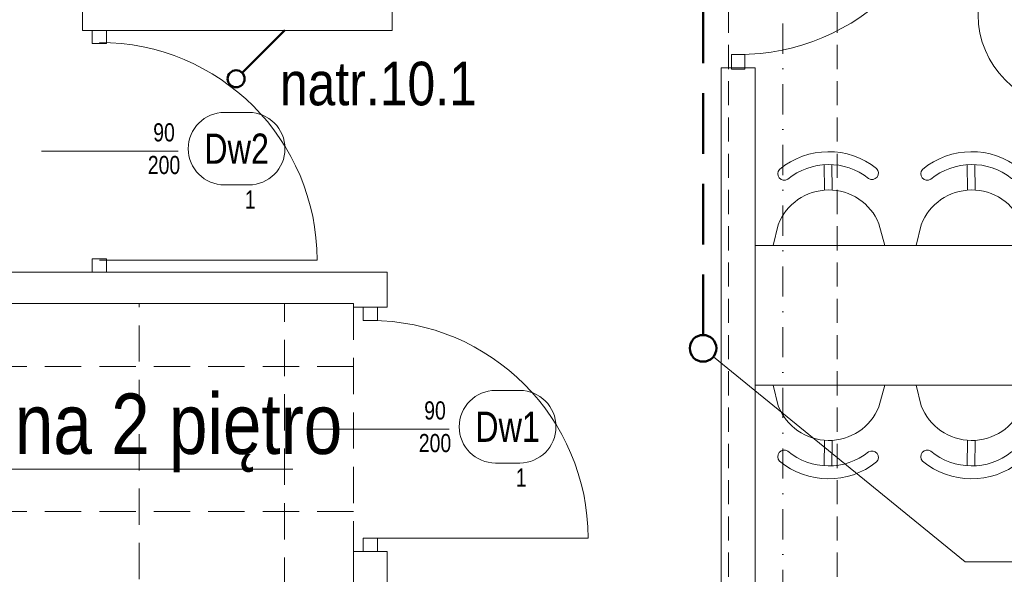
# Model space of a CAD drawing. Header units: millimetres. Extents: x -96593 to 66336, y -23969 to 7139.
# Tile 200 of 256: x -74652 to -74245, y -10626 to -10397. Entities that reach past the tile are written whole.
import ezdxf
from ezdxf.enums import TextEntityAlignment as Align

# ---------------------------------------------------------------- set-up
doc = ezdxf.new("R2010")
doc.units = ezdxf.units.MM
for name, pattern in [('DASHDOT', [1, 0.5, -0.25, 0, -0.25]), ('DASHED', [0.75, 0.5, -0.25]), ('DASHEDX2', [1.5, 1, -0.5])]:
    doc.linetypes.add(name, pattern=pattern)
for name, color, linetype, lineweight in [('BA_drz', 7, 'Continuous', 18), ('BA_KS_ist.', 34, 'Continuous', 50), ('BA_sym', 7, 'Continuous', 18), ('BA_txc', 1, 'Continuous', 18), ('MM_KS_OPISY', 7, 'Continuous', 9), ('mm_went_opis', 7, 'Continuous', 15), ('PG_OSIE', 1, 'DASHDOT', 18), ('PG_PODCIĄGI', 1, 'DASHED', 18), ('PG_PRZERYWANE_ŚREDNIE', 1, 'DASHEDX2', 18), ('PG_WYMIARY', 1, 'Continuous', 18), ('PG_WYPOSAŻENIE', 1, 'Continuous', 18), ('PG_ŚCIANY_DZIAŁOWE', 3, 'Continuous', 18)]:
    doc.layers.add(name, color=color, linetype=linetype, lineweight=lineweight)
doc.layers.add('BA_pom', color=6, linetype='Continuous', lineweight=18, plot=False)
doc.styles.add('BIKTS', font='bikromsw.shx', dxfattribs={"width": 0.85})
doc.styles.get("Standard").update_dxf_attribs({"font": 'arial.ttf'})

# ---------------------------------------------------------------- blocks, each defined once
blk = doc.blocks.new('dr1h901')
at = {"color": 0}
blk.add_line((-0.5, 0), (-0.5, 1), dxfattribs=at)
blk.add_line((0, 0.3622), (0, -0.2655))
blk.add_arc((-0.5, 0), 1, 0, 90, dxfattribs=at)
blk = doc.blocks.new('jamb')
blk.add_lwpolyline([(-0.5, -0.5), (-0.5, 0.5), (0.5, 0.5), (0.5, -0.5)], close=True)
blk = doc.blocks.new('symdrz')
blk.add_lwpolyline([(-10, -30, -1), (-10, 30), (10, 30, -1), (10, -30)], format="xyb", close=True)
at = {"style": 'BIKTS', "width": 0.8}
blk.add_attdef('SZERDRZ', text='', height=25, dxfattribs=at).set_placement((77.15, 8.8), align=Align.CENTER)
blk.add_attdef('SYMDRZ', text='', height=25, dxfattribs=at).set_placement((0, 0), align=Align.MIDDLE)
blk.add_attdef('WYSDRZ', text='', height=25, dxfattribs=at).set_placement((77.15, -9.49), align=Align.TOP_CENTER)
blk = doc.blocks.new('SUFITY_1_P')
at = {"layer": 'PG_PRZERYWANE_ŚREDNIE', "color": 251, "lineweight": 15, "ltscale": 15, "true_color": 0x636466}
for points in [[(9748.63, -488.99), (10934.63, -488.99), (10934.63, -641.49), (11086.13, -641.49), (11086.13, -830.99), (11539.63, -830.99), (11539.63, -1195.49), (11102.13, -1195.49), (11102.13, -1142.99), (9734.63, -1142.99), (9734.63, -841.49), (9864.63, -841.49), (9864.63, -802.49), (9775.63, -802.49), (9775.63, -790.99), (9734.63, -790.99), (9734.63, -514.99), (9748.63, -514.99), (9748.63, -488.99)], [(10846.13, -1142.99), (10846.13, -488.99)], [(10906.13, -788.99), (10906.13, -488.99)], [(10934.63, -514.99), (9734.63, -514.99)], [(10934.63, -574.99), (9734.63, -574.99)]]:
    blk.add_lwpolyline(points, dxfattribs=at)
blk = doc.blocks.new('A$C5d8eeb17')
at = {"layer": 'PG_WYPOSAŻENIE', "color": 251, "true_color": 0x636466}
for p, q in [((38.75, 0), (38.75, 125)), ((38.75, 125), (96.51, 125)), ((96.51, 0), (96.51, 125)), ((29.78, 110.32), (38.75, 112.71)), ((5.34, 90.84), (15.88, 90.94)), ((5.37, 87.7), (15.91, 87.8)), ((38.75, 66.59), (30.19, 68.7)), ((29.78, 51.21), (38.75, 53.6)), ((5.34, 31.72), (15.88, 31.83)), ((5.37, 28.58), (15.91, 28.69)), ((38.75, 7.48), (30.19, 9.58)), ((96.51, 0), (38.75, 0))]:
    blk.add_line(p, q, dxfattribs=at)
for centre, radius, start, end in [((8.8, 107.44), 2.68, 328.6779, 134.2106), ((38.22, 89.59), 22.39, 112.1553, 248.9642), ((31.82, 89.53), 31.82, 141.4442, 219.6752), ((31.82, 89.53), 26.51, 141.4442, 219.6752), ((9.16, 71.17), 2.68, 226.9089, 32.4416), ((31.82, 30.41), 31.82, 141.4442, 219.6752), ((8.8, 48.32), 2.68, 328.6779, 134.2106), ((38.22, 30.47), 22.39, 112.1553, 248.9642), ((31.82, 30.41), 26.51, 141.4442, 219.6752), ((9.16, 12.05), 2.68, 226.9089, 32.4416)]:
    blk.add_arc(centre, radius, start, end, dxfattribs=at)
blk = doc.blocks.new('A$C5DA075D8')
at = {"layer": 'PG_OSIE', "color": 252, "ltscale": 25}
blk.add_lwpolyline([(2306.34, 2784.36), (2306.34, 0)], dxfattribs=at)
at = {"layer": 'PG_PODCIĄGI', "color": 252, "ltscale": 20}
for points in [[(2283.84, 2631.76), (2283.84, 157.76)], [(2328.84, 2631.76), (2328.84, 157.76)]]:
    blk.add_lwpolyline(points, dxfattribs=at)
at = {"layer": 'PG_ŚCIANY_DZIAŁOWE', "color": 252}
for points in [[(1943.84, 1990.76), (2162.84, 1990.76), (2162.84, 2035.76), (2176.84, 2035.76), (2176.84, 1972.76), (2144.84, 1972.76), (2144.84, 1937.26), (2129.84, 1937.26), (2129.84, 1970.26), (2060.84, 1970.26), (2060.84, 1950.26), (2033.84, 1950.26), (2033.84, 1841.76), (2129.84, 1841.76), (2129.84, 1846.26), (2144.84, 1846.26), (2144.84, 1827.76), (2030.84, 1827.76), (2016.84, 1827.76), (2016.84, 1969.76), (1680.84, 1969.76)], [(1680.84, 1727.76), (2016.84, 1727.76), (2030.84, 1727.76), (2142.84, 1727.76), (2142.84, 1713.26), (2128.84, 1713.26), (2128.84, 1714.76), (1519.34, 1714.76)], [(2280.84, 1812.26), (2294.84, 1812.26), (2294.84, 1415.26), (2280.34, 1415.26), (2280.34, 1562.26), (2128.84, 1562.26)], [(2128.84, 1562.26), (2128.84, 1612.26), (2142.84, 1612.26), (2142.84, 1575.76), (2280.84, 1575.76), (2280.84, 1812.26)]]:
    blk.add_lwpolyline(points, dxfattribs=at)
at = {"layer": 'BA_drz', "color": 252}
for name, p, xscale, yscale, zscale, rotation in [('dr1h901', (2287.84, 1862.76), 90, 90, -90, 270), ('jamb', (2023.84, 1825.01), -5.5, 5.999999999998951, 5.5, 90), ('dr1h901', (2023.84, 1777.76), -90, 89.99999999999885, -90, 270), ('jamb', (2023.84, 1730.51), -5.5, 5.999999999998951, 5.5, 90), ('jamb', (2135.84, 1710.51), -5.5, 5.999999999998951, 5.5, 270), ('dr1h901', (2135.84, 1662.76), -90, 89.99999999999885, -90, 270), ('jamb', (2135.84, 1615.01), -5.5, 5.999999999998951, 5.5, 90)]:
    blk.add_blockref(name, p, dxfattribs=dict(at, xscale=xscale, yscale=yscale, zscale=zscale, rotation=rotation))
at = {"layer": 'BA_drz', "color": 252, "xscale": -5.5, "yscale": 5.999999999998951, "zscale": 5.5}
blk.add_blockref('jamb', (2287.84, 1814.76), dxfattribs=at)
at = {"layer": 'BA_sym', "color": 252}
ref = blk.add_blockref('symdrz', (2080.56, 1778.83), dxfattribs=dict(at, xscale=0.5000000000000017, yscale=0.5000000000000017, zscale=0.5000000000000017, rotation=4.729105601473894e-06))
ref.add_attrib('Symdrz', 'Dw2', dxfattribs={"height": 12.5, "rotation": 0, "style": 'BIKTS', "width": 0.8}).set_placement((2080.56, 1778.83), align=Align.MIDDLE_CENTER)
ref.add_attrib('Szerdrz', '90', dxfattribs={"layer": 'BA_txc', "height": 7.5, "rotation": 0, "style": 'BIKTS', "width": 0.8}).set_placement((2050.56, 1785.58), align=Align.MIDDLE_CENTER)
ref.add_attrib('Wysdrz', '200', dxfattribs={"layer": 'BA_txc', "height": 7.5, "rotation": 0, "style": 'BIKTS', "width": 0.8}).set_placement((2050.56, 1772.08), align=Align.MIDDLE_CENTER)
ref.add_attrib('Sztuk', '1', (2083.99, 1754.08), dxfattribs={"layer": 'BA_pom', "height": 7.5, "rotation": 0, "style": 'BIKTS', "width": 0.8})
ref = blk.add_blockref('symdrz', (2192.56, 1663.83), dxfattribs=dict(at, xscale=0.5000000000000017, yscale=0.5000000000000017, zscale=0.5000000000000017, rotation=4.729105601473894e-06))
ref.add_attrib('Symdrz', 'Dw1', dxfattribs={"height": 12.5, "rotation": 0, "style": 'BIKTS', "width": 0.8}).set_placement((2192.56, 1663.83), align=Align.MIDDLE_CENTER)
ref.add_attrib('Szerdrz', '90', dxfattribs={"layer": 'BA_txc', "height": 7.5, "rotation": 0, "style": 'BIKTS', "width": 0.8}).set_placement((2162.56, 1670.58), align=Align.MIDDLE_CENTER)
ref.add_attrib('Wysdrz', '200', dxfattribs={"layer": 'BA_txc', "height": 7.5, "rotation": 0, "style": 'BIKTS', "width": 0.8}).set_placement((2162.56, 1657.08), align=Align.MIDDLE_CENTER)
ref.add_attrib('Sztuk', '1', (2195.99, 1639.08), dxfattribs={"layer": 'BA_pom', "height": 7.5, "rotation": 0, "style": 'BIKTS', "width": 0.8})
at = {"layer": 'PG_PRZERYWANE_ŚREDNIE', "color": 252}
blk.add_blockref('SUFITY_1_P', (-8805.78, 2203.75), dxfattribs=at)
at = {"layer": 'PG_WYMIARY', "color": 252, "rotation": 270}
blk.add_blockref('A$C5d8eeb17', (2294.84, 1777.58), dxfattribs=at)
at = {"layer": 'PG_WYMIARY', "color": 252, "xscale": -1, "rotation": 270}
blk.add_blockref('A$C5d8eeb17', (2294.84, 1642.32), dxfattribs=at)

msp = doc.modelspace()

# ---------------------------------------------------------------- linework, layer by layer
at = {"layer": 'BA_KS_ist.', "linetype": 'DASHED', "ltscale": 50}
for p, q in [((-74370.01, -10527.32), (-74370.01, -10301.77)), ((-74560.54, -10418.85), (-74521.01, -10379.32))]:
    msp.add_line(p, q, dxfattribs=at)
at = {"layer": 'BA_KS_ist.', "linetype": 'Continuous', "ltscale": 25}
for centre, radius in [((-74563.01, -10421.32), 3.5), ((-74563.01, -10421.32), 3.5), ((-74370.01, -10532.82), 5.5)]:
    msp.add_circle(centre, radius, dxfattribs=at)
at = {"layer": 'MM_KS_OPISY'}
for p, q in [((-74261.66, -10621.08), (-74365.75, -10536.29)), ((-74660.2, -10582.85), (-74539.51, -10582.85)), ((-74238.26, -10621.08), (-74261.66, -10621.08))]:
    msp.add_line(p, q, dxfattribs=at)
msp.add_circle((-74218.22, -10394.84), 38.1, dxfattribs=at)

# ---------------------------------------------------------------- block references
at = {"layer": 'BA_drz', "color": 252}
for name, p, xscale, yscale, zscale, rotation in [('dr1h901', (-74355.51, -10366.32), 90, 90, -90, 270), ('jamb', (-74619.51, -10404.07), -5.5, 5.999999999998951, 5.5, 89.99999999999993), ('dr1h901', (-74619.51, -10451.32), -90, 89.99999999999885, -90, 270), ('jamb', (-74619.51, -10498.57), -5.5, 5.999999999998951, 5.5, 89.99999999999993), ('jamb', (-74507.51, -10518.57), -5.5, 5.999999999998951, 5.5, 270), ('dr1h901', (-74507.51, -10566.32), -90, 89.99999999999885, -90, 270), ('jamb', (-74507.51, -10614.07), -5.5, 5.999999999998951, 5.5, 89.99999999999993)]:
    msp.add_blockref(name, p, dxfattribs=dict(at, xscale=xscale, yscale=yscale, zscale=zscale, rotation=rotation))
at = {"layer": 'BA_drz', "color": 252, "xscale": -5.5, "yscale": 5.999999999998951, "zscale": 5.5}
msp.add_blockref('jamb', (-74355.51, -10414.32), dxfattribs=at)
at = {"layer": 'BA_sym', "color": 252}
ref = msp.add_blockref('symdrz', (-74562.79, -10450.25), dxfattribs=dict(at, xscale=0.5000000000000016, yscale=0.5000000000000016, zscale=0.5000000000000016, rotation=4.729105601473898e-06))
ref.add_attrib('Symdrz', 'Dw2', dxfattribs={"height": 12.5, "rotation": 0, "style": 'BIKTS', "width": 0.8}).set_placement((-74562.79, -10450.25), align=Align.MIDDLE_CENTER)
ref.add_attrib('Szerdrz', '90', dxfattribs={"layer": 'BA_txc', "height": 7.5, "rotation": 0, "style": 'BIKTS', "width": 0.8}).set_placement((-74592.79, -10443.5), align=Align.MIDDLE_CENTER)
ref.add_attrib('Wysdrz', '200', dxfattribs={"layer": 'BA_txc', "height": 7.5, "rotation": 0, "style": 'BIKTS', "width": 0.8}).set_placement((-74592.79, -10457), align=Align.MIDDLE_CENTER)
ref.add_attrib('Sztuk', '1', (-74559.37, -10475), dxfattribs={"layer": 'BA_pom', "height": 7.5, "rotation": 0, "style": 'BIKTS', "width": 0.8})
ref = msp.add_blockref('symdrz', (-74450.79, -10565.25), dxfattribs=dict(at, xscale=0.5000000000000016, yscale=0.5000000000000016, zscale=0.5000000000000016, rotation=4.729105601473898e-06))
ref.add_attrib('Symdrz', 'Dw1', dxfattribs={"height": 12.5, "rotation": 0, "style": 'BIKTS', "width": 0.8}).set_placement((-74450.79, -10565.25), align=Align.MIDDLE_CENTER)
ref.add_attrib('Szerdrz', '90', dxfattribs={"layer": 'BA_txc', "height": 7.5, "rotation": 0, "style": 'BIKTS', "width": 0.8}).set_placement((-74480.79, -10558.5), align=Align.MIDDLE_CENTER)
ref.add_attrib('Wysdrz', '200', dxfattribs={"layer": 'BA_txc', "height": 7.5, "rotation": 0, "style": 'BIKTS', "width": 0.8}).set_placement((-74480.79, -10572), align=Align.MIDDLE_CENTER)
ref.add_attrib('Sztuk', '1', (-74447.37, -10590), dxfattribs={"layer": 'BA_pom', "height": 7.5, "rotation": 0, "style": 'BIKTS', "width": 0.8})
at = {"layer": 'mm_went_opis', "color": 2, "lineweight": 60}
msp.add_blockref('A$C5DA075D8', (-76643.35, -12229.08), dxfattribs=at)

# ---------------------------------------------------------------- texts
at = {"layer": 'MM_KS_OPISY', "attachment_point": 1}
for s, insert, char_height in [('{\\fArial Narrow|b0|i0|c238|p34;natr.10.1}', (-74544.9, -10414.31), 18), ('{\\fArial Narrow|b0|i0|c238|p34;na 2 piętro}', (-74654.46, -10551.52), 25)]:
    msp.add_mtext_dynamic_manual_height_columns(s, width=200.9859, gutter_width=1, heights=[0], dxfattribs=dict(at, insert=insert, char_height=char_height))

doc.saveas('drawing.dxf')
